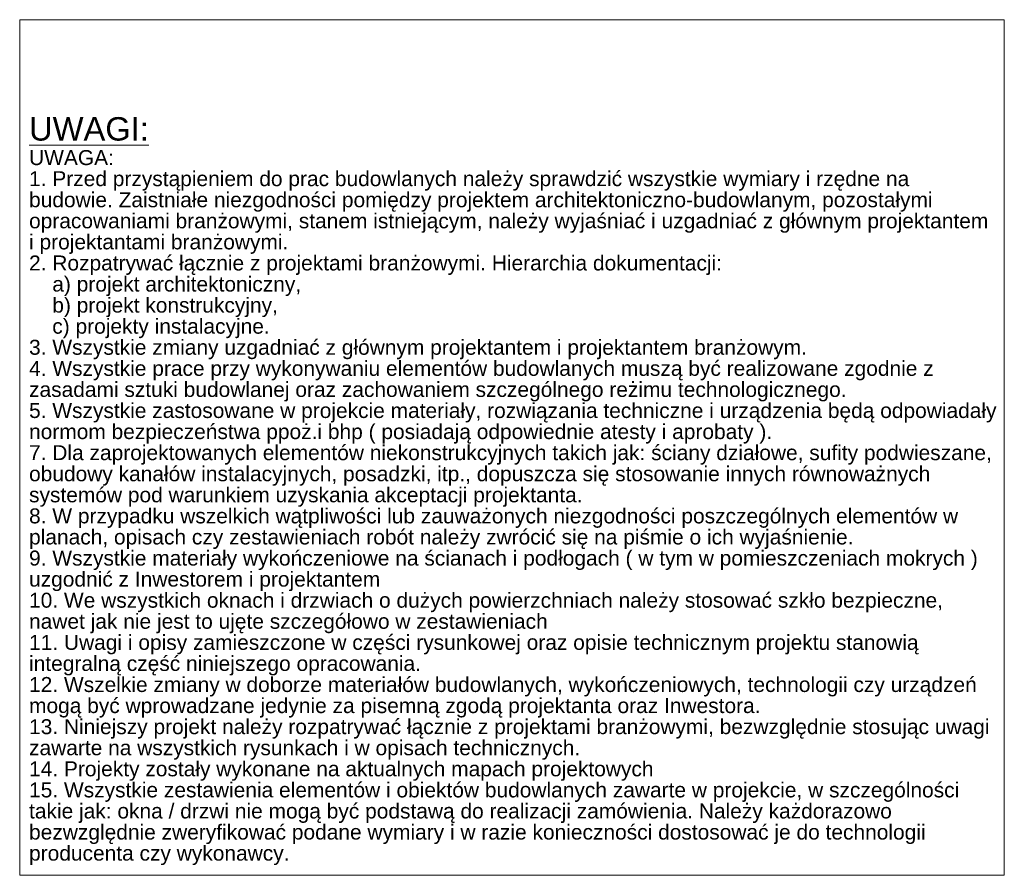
# Model space of a CAD drawing. Header units: millimetres. Extents: x -105537 to 2299296, y -162842 to 175608.
# Tile 42 of 42: x 2299191 to 2299296, y -162842 to -162751. Entities that reach past the tile are written whole.
import ezdxf

# ---------------------------------------------------------------- set-up
doc = ezdxf.new("R2010")
doc.units = ezdxf.units.MM
doc.header["$MEASUREMENT"] = 0
doc.layers.add('00_Uwagi_3_0_Nr_pióra__1', color=7, linetype='Continuous', lineweight=13)
doc.styles.add('STYL_AUTOMATYCZNY_3', font='arial.ttf')

msp = doc.modelspace()

# ---------------------------------------------------------------- linework, layer by layer
at = {"layer": '00_Uwagi_3_0_Nr_pióra__1', "color": 7, "linetype": 'Continuous', "lineweight": 13}
for p, q in [((2299295.911, -162750.904), (2299190.724, -162750.904)), ((2299190.724, -162750.904), (2299190.724, -162842.318)), ((2299295.911, -162842.318), (2299295.911, -162750.904)), ((2299190.724, -162842.318), (2299295.911, -162842.318))]:
    msp.add_line(p, q, dxfattribs=at)

# ---------------------------------------------------------------- texts
at = {"layer": '00_Uwagi_3_0_Nr_pióra__1', "color": 7, "linetype": 'Continuous', "lineweight": 13, "insert": (2299191.724, -162841.231), "char_height": 2.5, "width": 103.18648, "attachment_point": 7, "line_spacing_factor": 0.844284, "style": 'STYL_AUTOMATYCZNY_3'}
msp.add_mtext('\\A1;{\\pql;\\fArial|b0|i0|c238|p0;\\L\\W1.000000;\\LUWAGI:\\P\\pql;\\fArial|b0|i0|c238|p0;\\l\\H0.640000x;\\W1.000000;\\lUWAGA:\\P\\pql;\\fArial|b0|i0|c238|p0;\\W1.000000;1. Przed przystąpieniem do prac budowlanych należy sprawdzić wszystkie wymiary i rzędne na budowie. Zaistniałe niezgodności pomiędzy projektem architektoniczno-budowlanym, pozostałymi opracowaniami branżowymi, stanem istniejącym, należy wyjaśniać i uzgadniać z głównym projektantem i projektantami branżowymi.\\P\\pql;\\fArial|b0|i0|c238|p0;\\W1.000000;2. Rozpatrywać łącznie z projektami branżowymi. Hierarchia dokumentacji:\\P\\pql;\\fArial|b0|i0|c238|p0;\\W1.000000;    a) projekt architektoniczny,\\P\\pql;\\fArial|b0|i0|c238|p0;\\W1.000000;    b) projekt konstrukcyjny,\\P\\pql;\\fArial|b0|i0|c238|p0;\\W1.000000;    c) projekty instalacyjne.\\P\\pql;\\fArial|b0|i0|c238|p0;\\W1.000000;3. Wszystkie zmiany uzgadniać z głównym projektantem i projektantem branżowym.\\P\\pql;\\fArial|b0|i0|c238|p0;\\W1.000000;4. Wszystkie prace przy wykonywaniu elementów budowlanych muszą być realizowane zgodnie z zasadami sztuki budowlanej oraz zachowaniem szczególnego reżimu technologicznego.\\P\\pql;\\fArial|b0|i0|c238|p0;\\W1.000000;5. Wszystkie zastosowane w projekcie materiały, rozwiązania techniczne i urządzenia będą odpowiadały normom bezpieczeństwa ppoż.i bhp ( posiadają odpowiednie atesty i aprobaty ).\\P\\pql;\\fArial|b0|i0|c238|p0;\\W1.000000;7. Dla zaprojektowanych elementów niekonstrukcyjnych takich jak: ściany działowe, sufity podwieszane, obudowy kanałów instalacyjnych, posadzki, itp., dopuszcza się stosowanie innych równoważnych systemów pod warunkiem uzyskania akceptacji projektanta.\\P\\pql;\\fArial|b0|i0|c238|p0;\\W1.000000;8. W przypadku wszelkich wątpliwości lub zauważonych niezgodności poszczególnych elementów w planach, opisach czy zestawieniach robót należy zwrócić się na piśmie o ich wyjaśnienie.\\P\\pql;\\fArial|b0|i0|c238|p0;\\W1.000000;9. Wszystkie materiały wykończeniowe na ścianach i podłogach ( w tym w pomieszczeniach mokrych ) uzgodnić z Inwestorem i projektantem\\P\\pql;\\fArial|b0|i0|c238|p0;\\W1.000000;10. We wszystkich oknach i drzwiach o dużych powierzchniach należy stosować szkło bezpieczne, nawet jak nie jest to ujęte szczegółowo w zestawieniach\\P\\pql;\\fArial|b0|i0|c238|p0;\\W1.000000;11. Uwagi i opisy zamieszczone w części rysunkowej oraz opisie technicznym projektu stanowią integralną część niniejszego opracowania.\\P\\pql;\\fArial|b0|i0|c238|p0;\\W1.000000;12. Wszelkie zmiany w doborze materiałów budowlanych, wykończeniowych, technologii czy urządzeń mogą być wprowadzane jedynie za pisemną zgodą projektanta oraz Inwestora.\\P\\pql;\\fArial|b0|i0|c238|p0;\\W1.000000;13. Niniejszy projekt należy rozpatrywać łącznie z projektami branżowymi, bezwzględnie stosując uwagi zawarte na wszystkich rysunkach i w opisach technicznych.\\P\\pql;\\fArial|b0|i0|c238|p0;\\W1.000000;14. Projekty zostały wykonane na aktualnych mapach projektowych\\P\\pql;\\fArial|b0|i0|c238|p0;\\W1.000000;15. Wszystkie zestawienia elementów i obiektów budowlanych zawarte w projekcie, w szczególności takie jak: okna / drzwi nie mogą być podstawą do realizacji zamówienia. Należy każdorazowo bezwzględnie zweryfikować podane wymiary i w razie konieczności dostosować je do technologii producenta czy wykonawcy.}', dxfattribs=at)

doc.saveas('drawing.dxf')
